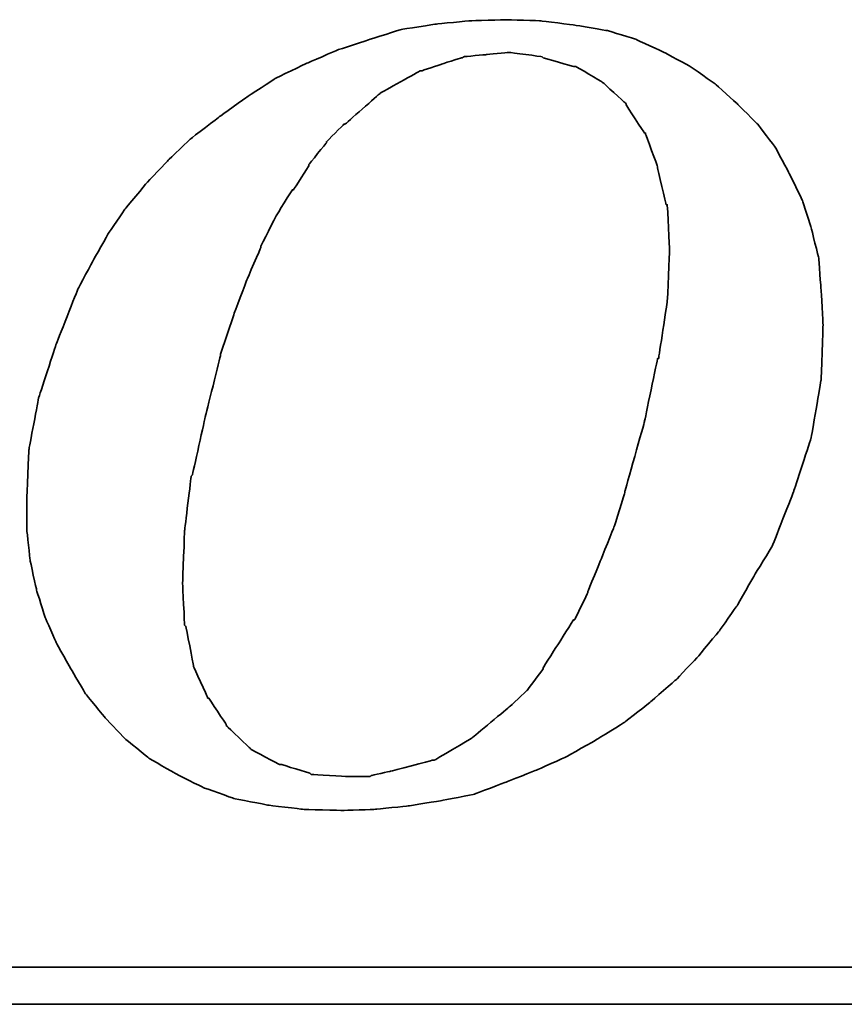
# Model space of a CAD drawing. Header units: millimetres. Extents: x 33 to 346, y 86 to 208.
# Tile 45 of 52: x 283.18 to 287.91, y 115.71 to 121.36. Entities that reach past the tile are written whole.
import ezdxf

# ---------------------------------------------------------------- set-up
doc = ezdxf.new("R2010")
doc.units = ezdxf.units.MM
doc.layers.add('DIM', color=4, linetype='Continuous')
doc.layers.add('layer 1', color=7, linetype='Continuous')

# ---------------------------------------------------------------- blocks, each defined once
blk = doc.blocks.new('TBI MOTION logo(完整正式版)')
at = {"layer": 'layer 1', "color": 22, "lineweight": 35}
for points, knots in [([(35.79625, -6.98375), (35.79625, -6.98375), (36.23125, -7.43875), (36.23125, -7.43875), (36.23125, -7.43875), (36.23125, -7.43875), (36.75625, -7.87125), (36.75625, -7.87125), (36.75625, -7.87125), (36.75625, -7.87125), (37.33125, -8.20375), (37.33125, -8.20375), (37.33125, -8.20375), (37.33125, -8.20375), (37.95625, -8.51875), (37.95625, -8.51875), (37.95625, -8.51875), (37.95625, -8.51875), (38.62625, -8.75875), (38.62625, -8.75875), (38.62625, -8.75875), (38.62625, -8.75875), (39.37125, -8.90375), (39.37125, -8.90375), (39.37125, -8.90375), (39.37125, -8.90375), (40.14125, -8.99875), (40.14125, -8.99875), (40.14125, -8.99875), (40.14125, -8.99875), (41.02625, -9.02375), (41.02625, -9.02375), (41.02625, -9.02375), (41.02625, -9.02375), (41.74625, -8.99875), (41.74625, -8.99875), (41.74625, -8.99875), (41.74625, -8.99875), (42.46625, -8.92375), (42.46625, -8.92375), (42.46625, -8.92375), (42.46625, -8.92375), (43.21125, -8.80625), (43.21125, -8.80625), (43.21125, -8.80625), (43.21125, -8.80625), (43.93125, -8.66375), (43.93125, -8.66375), (43.93125, -8.66375), (43.93125, -8.66375), (44.62625, -8.39875), (44.62625, -8.39875), (44.62625, -8.39875), (44.62625, -8.39875), (45.29625, -8.13375), (45.29625, -8.13375), (45.29625, -8.13375), (45.29625, -8.13375), (45.94625, -7.84375), (45.94625, -7.84375), (45.94625, -7.84375), (45.94625, -7.84375), (46.61625, -7.46375), (46.61625, -7.46375), (46.61625, -7.46375), (46.61625, -7.46375), (47.24125, -7.07875), (47.24125, -7.07875), (47.24125, -7.07875), (47.24125, -7.07875), (47.81625, -6.62375), (47.81625, -6.62375), (47.81625, -6.62375), (47.81625, -6.62375), (48.36875, -6.14375), (48.36875, -6.14375), (48.36875, -6.14375), (48.36875, -6.14375), (48.84625, -5.64125), (48.84625, -5.64125), (48.84625, -5.64125), (48.84625, -5.64125), (49.32625, -5.06375), (49.32625, -5.06375), (49.32625, -5.06375), (49.32625, -5.06375), (49.71125, -4.51374), (49.71125, -4.51374), (49.71125, -4.51374), (49.71125, -4.51374), (50.09625, -3.83874), (50.09625, -3.83874), (50.09625, -3.83874), (50.09625, -3.83874), (50.48125, -3.21374), (50.48125, -3.21374), (50.48125, -3.21374), (50.48125, -3.21374), (50.96125, -1.99125), (50.96125, -1.99125), (50.96125, -1.99125), (50.96125, -1.99125), (51.34375, -0.81875), (51.34375, -0.81875), (51.34375, -0.81875), (51.34375, -0.81875), (51.56125, 0.45624), (51.56125, 0.45624), (51.56125, 0.45624), (51.56125, 0.45624), (51.60625, 1.67624), (51.60625, 1.67624), (51.60625, 1.67624), (51.60625, 1.67624), (51.56125, 2.44625), (51.56125, 2.44625), (51.56125, 2.44625), (51.56125, 2.44625), (51.51125, 3.14125), (51.51125, 3.14125), (51.51125, 3.14125), (51.51125, 3.14125), (51.34375, 3.81125), (51.34375, 3.81125), (51.34375, 3.81125), (51.34375, 3.81125), (51.15125, 4.41125), (51.15125, 4.41125), (51.15125, 4.41125), (51.15125, 4.41125), (50.86125, 5.01125), (50.86125, 5.01125), (50.86125, 5.01125), (50.86125, 5.01125), (50.55125, 5.58875), (50.55125, 5.58875), (50.55125, 5.58875), (50.55125, 5.58875), (50.16625, 6.09125), (50.16625, 6.09125), (50.16625, 6.09125), (50.16625, 6.09125), (49.71125, 6.54875), (49.71125, 6.54875), (49.71125, 6.54875), (49.71125, 6.54875), (49.23125, 6.98125), (49.23125, 6.98125), (49.23125, 6.98125), (49.23125, 6.98125), (48.67875, 7.36625), (48.67875, 7.36625), (48.67875, 7.36625), (48.67875, 7.36625), (48.10375, 7.67625), (48.10375, 7.67625), (48.10375, 7.67625), (48.10375, 7.67625), (47.48125, 7.96375), (47.48125, 7.96375), (47.48125, 7.96375), (47.48125, 7.96375), (46.85625, 8.15625), (46.85625, 8.15625), (46.85625, 8.15625), (46.85625, 8.15625), (46.13625, 8.27624), (46.13625, 8.27624), (46.13625, 8.27624), (46.13625, 8.27624), (45.39125, 8.37125), (45.39125, 8.37125), (45.39125, 8.37125), (45.39125, 8.37125), (44.62625, 8.39624), (44.62625, 8.39624), (44.62625, 8.39624), (44.62625, 8.39624), (43.83625, 8.37125), (43.83625, 8.37125), (43.83625, 8.37125), (43.83625, 8.37125), (43.09125, 8.30125), (43.09125, 8.30125), (43.09125, 8.30125), (43.09125, 8.30125), (42.32125, 8.18125), (42.32125, 8.18125), (42.32125, 8.18125), (42.32125, 8.18125), (41.62875, 7.96375), (41.62875, 7.96375), (41.62875, 7.96375), (41.62875, 7.96375), (40.90625, 7.72625), (40.90625, 7.72625), (40.90625, 7.72625), (40.90625, 7.72625), (40.23624, 7.43625), (40.23624, 7.43625), (40.23624, 7.43625), (40.23624, 7.43625), (39.54124, 7.10125), (39.54124, 7.10125), (39.54124, 7.10125), (39.54124, 7.10125), (38.91625, 6.69125), (38.91625, 6.69125), (38.91625, 6.69125), (38.91625, 6.69125), (38.31625, 6.26125), (38.31625, 6.26125), (38.31625, 6.26125), (38.31625, 6.26125), (37.69125, 5.78125), (37.69125, 5.78125), (37.69125, 5.78125), (37.69125, 5.78125), (37.18625, 5.30125), (37.18625, 5.30125), (37.18625, 5.30125), (37.18625, 5.30125), (36.70625, 4.79624), (36.70625, 4.79624), (36.70625, 4.79624), (36.70625, 4.79624), (36.23125, 4.22125), (36.23125, 4.22125), (36.23125, 4.22125), (36.23125, 4.22125), (35.87124, 3.69375), (35.87124, 3.69375), (35.87124, 3.69375), (35.87124, 3.69375), (35.53125, 3.09125), (35.53125, 3.09125), (35.53125, 3.09125), (35.53125, 3.09125), (35.19875, 2.47125), (35.19875, 2.47125), (35.19875, 2.47125), (35.19875, 2.47125), (34.71625, 1.24625), (34.71625, 1.24625), (34.71625, 1.24625), (34.71625, 1.24625), (34.33125, 0.06874), (34.33125, 0.06874), (34.33125, 0.06874), (34.33125, 0.06874), (34.11625, -1.07875), (34.11625, -1.07875), (34.11625, -1.07875), (34.11625, -1.07875), (34.07125, -2.15875), (34.07125, -2.15875), (34.07125, -2.15875), (34.07125, -2.15875), (34.07125, -2.85375), (34.07125, -2.85375), (34.07125, -2.85375), (34.07125, -2.85375), (34.14125, -3.50375), (34.14125, -3.50375), (34.14125, -3.50375), (34.14125, -3.50375), (34.28625, -4.17375), (34.28625, -4.17375), (34.28625, -4.17375), (34.28625, -4.17375), (34.47625, -4.77624), (34.47625, -4.77624), (34.47625, -4.77624), (34.47625, -4.77624), (34.71625, -5.32625), (34.71625, -5.32625), (34.71625, -5.32625), (34.71625, -5.32625), (35.05375, -5.92875), (35.05375, -5.92875), (35.05375, -5.92875), (35.05375, -5.92875), (35.36375, -6.45375), (35.36375, -6.45375), (35.36375, -6.45375), (35.36375, -6.45375), (35.79625, -6.98375), (35.79625, -6.98375)], [0, 0, 0, 0, 0.01388889, 0.01388889, 0.01388889, 0.0138889, 0.02777778, 0.02777778, 0.02777778, 0.02777779, 0.04166667, 0.04166667, 0.04166667, 0.04166668, 0.05555556, 0.05555556, 0.05555556, 0.05555557, 0.06944444, 0.06944444, 0.06944444, 0.06944445, 0.08333333, 0.08333333, 0.08333333, 0.08333334, 0.09722222, 0.09722222, 0.09722222, 0.09722223, 0.11111111, 0.11111111, 0.11111111, 0.11111112, 0.125, 0.125, 0.125, 0.12500001, 0.13888889, 0.13888889, 0.13888889, 0.1388889, 0.15277778, 0.15277778, 0.15277778, 0.15277779, 0.16666667, 0.16666667, 0.16666667, 0.16666668, 0.18055556, 0.18055556, 0.18055556, 0.18055557, 0.19444444, 0.19444444, 0.19444444, 0.19444445, 0.20833333, 0.20833333, 0.20833333, 0.20833334, 0.22222222, 0.22222222, 0.22222222, 0.22222223, 0.23611111, 0.23611111, 0.23611111, 0.23611112, 0.25, 0.25, 0.25, 0.25000001, 0.26388889, 0.26388889, 0.26388889, 0.2638889, 0.27777778, 0.27777778, 0.27777778, 0.27777779, 0.29166667, 0.29166667, 0.29166667, 0.29166668, 0.30555556, 0.30555556, 0.30555556, 0.30555557, 0.31944444, 0.31944444, 0.31944444, 0.31944445, 0.33333333, 0.33333333, 0.33333333, 0.33333334, 0.34722222, 0.34722222, 0.34722222, 0.34722223, 0.36111111, 0.36111111, 0.36111111, 0.36111112, 0.375, 0.375, 0.375, 0.37500001, 0.38888889, 0.38888889, 0.38888889, 0.3888889, 0.40277778, 0.40277778, 0.40277778, 0.40277779, 0.41666667, 0.41666667, 0.41666667, 0.41666668, 0.43055556, 0.43055556, 0.43055556, 0.43055557, 0.44444444, 0.44444444, 0.44444444, 0.44444445, 0.45833333, 0.45833333, 0.45833333, 0.45833334, 0.47222222, 0.47222222, 0.47222222, 0.47222223, 0.48611111, 0.48611111, 0.48611111, 0.48611112, 0.5, 0.5, 0.5, 0.50000001, 0.51388889, 0.51388889, 0.51388889, 0.5138889, 0.52777778, 0.52777778, 0.52777778, 0.52777779, 0.54166667, 0.54166667, 0.54166667, 0.54166668, 0.55555556, 0.55555556, 0.55555556, 0.55555557, 0.56944444, 0.56944444, 0.56944444, 0.56944445, 0.58333333, 0.58333333, 0.58333333, 0.58333334, 0.59722222, 0.59722222, 0.59722222, 0.59722223, 0.61111111, 0.61111111, 0.61111111, 0.61111112, 0.625, 0.625, 0.625, 0.62500001, 0.63888889, 0.63888889, 0.63888889, 0.6388889, 0.65277778, 0.65277778, 0.65277778, 0.65277779, 0.66666667, 0.66666667, 0.66666667, 0.66666668, 0.68055556, 0.68055556, 0.68055556, 0.68055557, 0.69444444, 0.69444444, 0.69444444, 0.69444445, 0.70833333, 0.70833333, 0.70833333, 0.70833334, 0.72222222, 0.72222222, 0.72222222, 0.72222223, 0.73611111, 0.73611111, 0.73611111, 0.73611112, 0.75, 0.75, 0.75, 0.75000001, 0.76388889, 0.76388889, 0.76388889, 0.7638889, 0.77777778, 0.77777778, 0.77777778, 0.77777779, 0.79166667, 0.79166667, 0.79166667, 0.79166668, 0.80555556, 0.80555556, 0.80555556, 0.80555557, 0.81944444, 0.81944444, 0.81944444, 0.81944445, 0.83333333, 0.83333333, 0.83333333, 0.83333334, 0.84722222, 0.84722222, 0.84722222, 0.84722223, 0.86111111, 0.86111111, 0.86111111, 0.86111112, 0.875, 0.875, 0.875, 0.87500001, 0.88888889, 0.88888889, 0.88888889, 0.8888889, 0.90277778, 0.90277778, 0.90277778, 0.90277779, 0.91666667, 0.91666667, 0.91666667, 0.91666668, 0.93055556, 0.93055556, 0.93055556, 0.93055557, 0.94444444, 0.94444444, 0.94444444, 0.94444445, 0.95833333, 0.95833333, 0.95833333, 0.95833334, 0.97222222, 0.97222222, 0.97222222, 0.97222223, 0.98611111, 0.98611111, 0.98611111, 0.98611112, 1, 1, 1, 1]), ([(38.33875, 1.03124), (38.33875, 1.03124), (38.62625, 1.89625), (38.62625, 1.89625), (38.62625, 1.89625), (38.62625, 1.89625), (38.91625, 2.66375), (38.91625, 2.66375), (38.91625, 2.66375), (38.91625, 2.66375), (39.22625, 3.38125), (39.22625, 3.38125), (39.22625, 3.38125), (39.22625, 3.38125), (39.22625, 3.40624), (39.22625, 3.40624), (39.22625, 3.40624), (39.22625, 3.40624), (39.56124, 4.07624), (39.56124, 4.07624), (39.56124, 4.07624), (39.56124, 4.07624), (39.92125, 4.65125), (39.92125, 4.65125), (39.92125, 4.65125), (39.92125, 4.65125), (39.94625, 4.65125), (39.94625, 4.65125), (39.94625, 4.65125), (39.94625, 4.65125), (40.28125, 5.17875), (40.28125, 5.17875), (40.28125, 5.17875), (40.28125, 5.17875), (40.28125, 5.20375), (40.28125, 5.20375), (40.28125, 5.20375), (40.28125, 5.20375), (40.66875, 5.68625), (40.66875, 5.68625), (40.66875, 5.68625), (40.66875, 5.68625), (40.66875, 5.70625), (40.66875, 5.70625), (40.66875, 5.70625), (40.66875, 5.70625), (41.05124, 6.09125), (41.05124, 6.09125), (41.05124, 6.09125), (41.05124, 6.09125), (41.07625, 6.09125), (41.07625, 6.09125), (41.07625, 6.09125), (41.07625, 6.09125), (41.84125, 6.76625), (41.84125, 6.76625), (41.84125, 6.76625), (41.84125, 6.76625), (41.86625, 6.78625), (41.86625, 6.78625), (41.86625, 6.78625), (41.86625, 6.78625), (42.73125, 7.26624), (42.73125, 7.26624), (42.73125, 7.26624), (42.73125, 7.26624), (42.75625, 7.26624), (42.75625, 7.26624), (42.75625, 7.26624), (42.75625, 7.26624), (43.18625, 7.41125), (43.18625, 7.41125), (43.18625, 7.41125), (43.18625, 7.41125), (43.64125, 7.55625), (43.64125, 7.55625), (43.64125, 7.55625), (43.64125, 7.55625), (43.66625, 7.55625), (43.66625, 7.55625), (43.66625, 7.55625), (43.66625, 7.55625), (43.69125, 7.58124), (43.69125, 7.58124), (43.69125, 7.58124), (43.69125, 7.58124), (44.19125, 7.62625), (44.19125, 7.62625), (44.19125, 7.62625), (44.19125, 7.62625), (44.67125, 7.67625), (44.67125, 7.67625), (44.67125, 7.67625), (44.67125, 7.67625), (44.69625, 7.67625), (44.69625, 7.67625), (44.69625, 7.67625), (44.69625, 7.67625), (45.41875, 7.58124), (45.41875, 7.58124), (45.41875, 7.58124), (45.41875, 7.58124), (45.44125, 7.55625), (45.44125, 7.55625), (45.44125, 7.55625), (45.44125, 7.55625), (46.11125, 7.36625), (46.11125, 7.36625), (46.11125, 7.36625), (46.11125, 7.36625), (46.13625, 7.36625), (46.13625, 7.36625), (46.13625, 7.36625), (46.13625, 7.36625), (46.15875, 7.36625), (46.15875, 7.36625), (46.15875, 7.36625), (46.15875, 7.36625), (46.73625, 7.02624), (46.73625, 7.02624), (46.73625, 7.02624), (46.73625, 7.02624), (46.76125, 7.00624), (46.76125, 7.00624), (46.76125, 7.00624), (46.76125, 7.00624), (47.24125, 6.57124), (47.24125, 6.57124), (47.24125, 6.57124), (47.24125, 6.57124), (47.26625, 6.54875), (47.26625, 6.54875), (47.26625, 6.54875), (47.26625, 6.54875), (47.26625, 6.52375), (47.26625, 6.52375), (47.26625, 6.52375), (47.26625, 6.52375), (47.67375, 5.89875), (47.67375, 5.89875), (47.67375, 5.89875), (47.67375, 5.89875), (47.69625, 5.89875), (47.69625, 5.89875), (47.69625, 5.89875), (47.69625, 5.89875), (47.69625, 5.87625), (47.69625, 5.87625), (47.69625, 5.87625), (47.69625, 5.87625), (47.96125, 5.15625), (47.96125, 5.15625), (47.96125, 5.15625), (47.96125, 5.15625), (47.96125, 5.13125), (47.96125, 5.13125), (47.96125, 5.13125), (47.96125, 5.13125), (48.15125, 4.31875), (48.15125, 4.31875), (48.15125, 4.31875), (48.15125, 4.31875), (48.17625, 4.31875), (48.17625, 4.31875), (48.17625, 4.31875), (48.17625, 4.31875), (48.17625, 4.29125), (48.17625, 4.29125), (48.17625, 4.29125), (48.17625, 4.29125), (48.22625, 3.33125), (48.22625, 3.33125), (48.22625, 3.33125), (48.22625, 3.33125), (48.22625, 3.30875), (48.22625, 3.30875), (48.22625, 3.30875), (48.22625, 3.30875), (48.17625, 2.20624), (48.17625, 2.20624), (48.17625, 2.20624), (48.17625, 2.20624), (48.17625, 2.18124), (48.17625, 2.18124), (48.17625, 2.18124), (48.17625, 2.18124), (47.98375, 0.93624), (47.98375, 0.93624), (47.98375, 0.93624), (47.98375, 0.93624), (47.96125, 0.93624), (47.96125, 0.93624), (47.96125, 0.93624), (47.96125, 0.93624), (47.67375, -0.45874), (47.67375, -0.45874), (47.67375, -0.45874), (47.67375, -0.45874), (47.24125, -1.99125), (47.24125, -1.99125), (47.24125, -1.99125), (47.24125, -1.99125), (47.24125, -2.01874), (47.24125, -2.01874), (47.24125, -2.01874), (47.24125, -2.01874), (47.00125, -2.78375), (47.00125, -2.78375), (47.00125, -2.78375), (47.00125, -2.78375), (46.71125, -3.50375), (46.71125, -3.50375), (46.71125, -3.50375), (46.71125, -3.50375), (46.42625, -4.19875), (46.42625, -4.19875), (46.42625, -4.19875), (46.42625, -4.19875), (46.42625, -4.22375), (46.42625, -4.22375), (46.42625, -4.22375), (46.42625, -4.22375), (46.13625, -4.82374), (46.13625, -4.82374), (46.13625, -4.82374), (46.13625, -4.82374), (46.11125, -4.82374), (46.11125, -4.82374), (46.11125, -4.82374), (46.11125, -4.82374), (45.77625, -5.35125), (45.77625, -5.35125), (45.77625, -5.35125), (45.77625, -5.35125), (45.44125, -5.87875), (45.44125, -5.87875), (45.44125, -5.87875), (45.44125, -5.87875), (45.44125, -5.90375), (45.44125, -5.90375), (45.44125, -5.90375), (45.44125, -5.90375), (45.10625, -6.35875), (45.10625, -6.35875), (45.10625, -6.35875), (45.10625, -6.35875), (45.08125, -6.38375), (45.08125, -6.38375), (45.08125, -6.38375), (45.08125, -6.38375), (44.69625, -6.74375), (44.69625, -6.74375), (44.69625, -6.74375), (44.69625, -6.74375), (43.88375, -7.41625), (43.88375, -7.41625), (43.88375, -7.41625), (43.88375, -7.41625), (43.85625, -7.43875), (43.85625, -7.43875), (43.85625, -7.43875), (43.85625, -7.43875), (43.04125, -7.91875), (43.04125, -7.91875), (43.04125, -7.91875), (43.04125, -7.91875), (43.01625, -7.91875), (43.01625, -7.91875), (43.01625, -7.91875), (43.01625, -7.91875), (42.99625, -7.91875), (42.99625, -7.91875), (42.99625, -7.91875), (42.99625, -7.91875), (42.08125, -8.15875), (42.08125, -8.15875), (42.08125, -8.15875), (42.08125, -8.15875), (41.65125, -8.25625), (41.65125, -8.25625), (41.65125, -8.25625), (41.65125, -8.25625), (41.62875, -8.27875), (41.62875, -8.27875), (41.62875, -8.27875), (41.62875, -8.27875), (41.60125, -8.27875), (41.60125, -8.27875), (41.60125, -8.27875), (41.60125, -8.27875), (41.12125, -8.27875), (41.12125, -8.27875), (41.12125, -8.27875), (41.12125, -8.27875), (40.35624, -8.23125), (40.35624, -8.23125), (40.35624, -8.23125), (40.35624, -8.23125), (40.33125, -8.23125), (40.33125, -8.23125), (40.33125, -8.23125), (40.33125, -8.23125), (40.30625, -8.20375), (40.30625, -8.20375), (40.30625, -8.20375), (40.30625, -8.20375), (39.68375, -8.01375), (39.68375, -8.01375), (39.68375, -8.01375), (39.68375, -8.01375), (39.66124, -8.01375), (39.66124, -8.01375), (39.66124, -8.01375), (39.66124, -8.01375), (39.63625, -8.01375), (39.63625, -8.01375), (39.63625, -8.01375), (39.63625, -8.01375), (39.01125, -7.67875), (39.01125, -7.67875), (39.01125, -7.67875), (39.01125, -7.67875), (38.98875, -7.65375), (38.98875, -7.65375), (38.98875, -7.65375), (38.98875, -7.65375), (38.48625, -7.17375), (38.48625, -7.17375), (38.48625, -7.17375), (38.48625, -7.17375), (38.45875, -7.14875), (38.45875, -7.14875), (38.45875, -7.14875), (38.45875, -7.14875), (38.45875, -7.12875), (38.45875, -7.12875), (38.45875, -7.12875), (38.45875, -7.12875), (38.07625, -6.54875), (38.07625, -6.54875), (38.07625, -6.54875), (38.07625, -6.54875), (38.05125, -6.54875), (38.05125, -6.54875), (38.05125, -6.54875), (38.05125, -6.54875), (38.05125, -6.52875), (38.05125, -6.52875), (38.05125, -6.52875), (38.05125, -6.52875), (37.74125, -5.85375), (37.74125, -5.85375), (37.74125, -5.85375), (37.74125, -5.85375), (37.74125, -5.82875), (37.74125, -5.82875), (37.74125, -5.82875), (37.74125, -5.82875), (37.57375, -4.96875), (37.57375, -4.96875), (37.57375, -4.96875), (37.57375, -4.96875), (37.54625, -4.94375), (37.54625, -4.94375), (37.54625, -4.94375), (37.54625, -4.94375), (37.50125, -4.03375), (37.50125, -4.03375), (37.50125, -4.03375), (37.50125, -4.03375), (37.50125, -4.00875), (37.50125, -4.00875), (37.50125, -4.00875), (37.50125, -4.00875), (37.54625, -2.85375), (37.54625, -2.85375), (37.54625, -2.85375), (37.54625, -2.85375), (37.69125, -1.65875), (37.69125, -1.65875), (37.69125, -1.65875), (37.69125, -1.65875), (37.71624, -1.63375), (37.71624, -1.63375), (37.71624, -1.63375), (37.71624, -1.63375), (38.00375, -0.33875), (38.00375, -0.33875), (38.00375, -0.33875), (38.00375, -0.33875), (38.33875, 1.00624), (38.33875, 1.00624), (38.33875, 1.00624), (38.33875, 1.00624), (38.33875, 1.03124), (38.33875, 1.03124)], [0, 0, 0, 0, 0.01010101, 0.01010101, 0.01010101, 0.01010102, 0.02020202, 0.02020202, 0.02020202, 0.02020203, 0.03030303, 0.03030303, 0.03030303, 0.03030304, 0.04040404, 0.04040404, 0.04040404, 0.04040405, 0.05050505, 0.05050505, 0.05050505, 0.05050506, 0.06060606, 0.06060606, 0.06060606, 0.06060607, 0.07070707, 0.07070707, 0.07070707, 0.07070708, 0.08080808, 0.08080808, 0.08080808, 0.08080809, 0.09090909, 0.09090909, 0.09090909, 0.0909091, 0.1010101, 0.1010101, 0.1010101, 0.10101011, 0.11111111, 0.11111111, 0.11111111, 0.11111112, 0.12121212, 0.12121212, 0.12121212, 0.12121213, 0.13131313, 0.13131313, 0.13131313, 0.13131314, 0.14141414, 0.14141414, 0.14141414, 0.14141415, 0.15151515, 0.15151515, 0.15151515, 0.15151516, 0.16161616, 0.16161616, 0.16161616, 0.16161617, 0.17171717, 0.17171717, 0.17171717, 0.17171718, 0.18181818, 0.18181818, 0.18181818, 0.18181819, 0.19191919, 0.19191919, 0.19191919, 0.1919192, 0.2020202, 0.2020202, 0.2020202, 0.20202021, 0.21212121, 0.21212121, 0.21212121, 0.21212122, 0.22222222, 0.22222222, 0.22222222, 0.22222223, 0.23232323, 0.23232323, 0.23232323, 0.23232324, 0.24242424, 0.24242424, 0.24242424, 0.24242425, 0.25252525, 0.25252525, 0.25252525, 0.25252526, 0.26262626, 0.26262626, 0.26262626, 0.26262627, 0.27272727, 0.27272727, 0.27272727, 0.27272728, 0.28282828, 0.28282828, 0.28282828, 0.28282829, 0.29292929, 0.29292929, 0.29292929, 0.2929293, 0.3030303, 0.3030303, 0.3030303, 0.30303031, 0.31313131, 0.31313131, 0.31313131, 0.31313132, 0.32323232, 0.32323232, 0.32323232, 0.32323233, 0.33333333, 0.33333333, 0.33333333, 0.33333334, 0.34343434, 0.34343434, 0.34343434, 0.34343435, 0.35353535, 0.35353535, 0.35353535, 0.35353536, 0.36363636, 0.36363636, 0.36363636, 0.36363637, 0.37373737, 0.37373737, 0.37373737, 0.37373738, 0.38383838, 0.38383838, 0.38383838, 0.38383839, 0.39393939, 0.39393939, 0.39393939, 0.3939394, 0.4040404, 0.4040404, 0.4040404, 0.40404041, 0.41414141, 0.41414141, 0.41414141, 0.41414142, 0.42424242, 0.42424242, 0.42424242, 0.42424243, 0.43434343, 0.43434343, 0.43434343, 0.43434344, 0.44444444, 0.44444444, 0.44444444, 0.44444445, 0.45454545, 0.45454545, 0.45454545, 0.45454546, 0.46464646, 0.46464646, 0.46464646, 0.46464647, 0.47474747, 0.47474747, 0.47474747, 0.47474748, 0.48484848, 0.48484848, 0.48484848, 0.48484849, 0.49494949, 0.49494949, 0.49494949, 0.4949495, 0.50505051, 0.50505051, 0.50505051, 0.50505052, 0.51515152, 0.51515152, 0.51515152, 0.51515153, 0.52525253, 0.52525253, 0.52525253, 0.52525254, 0.53535354, 0.53535354, 0.53535354, 0.53535355, 0.54545455, 0.54545455, 0.54545455, 0.54545456, 0.55555556, 0.55555556, 0.55555556, 0.55555557, 0.56565657, 0.56565657, 0.56565657, 0.56565658, 0.57575758, 0.57575758, 0.57575758, 0.57575759, 0.58585859, 0.58585859, 0.58585859, 0.5858586, 0.5959596, 0.5959596, 0.5959596, 0.59595961, 0.60606061, 0.60606061, 0.60606061, 0.60606062, 0.61616162, 0.61616162, 0.61616162, 0.61616163, 0.62626263, 0.62626263, 0.62626263, 0.62626264, 0.63636364, 0.63636364, 0.63636364, 0.63636365, 0.64646465, 0.64646465, 0.64646465, 0.64646466, 0.65656566, 0.65656566, 0.65656566, 0.65656567, 0.66666667, 0.66666667, 0.66666667, 0.66666668, 0.67676768, 0.67676768, 0.67676768, 0.67676769, 0.68686869, 0.68686869, 0.68686869, 0.6868687, 0.6969697, 0.6969697, 0.6969697, 0.69696971, 0.70707071, 0.70707071, 0.70707071, 0.70707072, 0.71717172, 0.71717172, 0.71717172, 0.71717173, 0.72727273, 0.72727273, 0.72727273, 0.72727274, 0.73737374, 0.73737374, 0.73737374, 0.73737375, 0.74747475, 0.74747475, 0.74747475, 0.74747476, 0.75757576, 0.75757576, 0.75757576, 0.75757577, 0.76767677, 0.76767677, 0.76767677, 0.76767678, 0.77777778, 0.77777778, 0.77777778, 0.77777779, 0.78787879, 0.78787879, 0.78787879, 0.7878788, 0.7979798, 0.7979798, 0.7979798, 0.79797981, 0.80808081, 0.80808081, 0.80808081, 0.80808082, 0.81818182, 0.81818182, 0.81818182, 0.81818183, 0.82828283, 0.82828283, 0.82828283, 0.82828284, 0.83838384, 0.83838384, 0.83838384, 0.83838385, 0.84848485, 0.84848485, 0.84848485, 0.84848486, 0.85858586, 0.85858586, 0.85858586, 0.85858587, 0.86868687, 0.86868687, 0.86868687, 0.86868688, 0.87878788, 0.87878788, 0.87878788, 0.87878789, 0.88888889, 0.88888889, 0.88888889, 0.8888889, 0.8989899, 0.8989899, 0.8989899, 0.89898991, 0.90909091, 0.90909091, 0.90909091, 0.90909092, 0.91919192, 0.91919192, 0.91919192, 0.91919193, 0.92929293, 0.92929293, 0.92929293, 0.92929294, 0.93939394, 0.93939394, 0.93939394, 0.93939395, 0.94949495, 0.94949495, 0.94949495, 0.94949496, 0.95959596, 0.95959596, 0.95959596, 0.95959597, 0.96969697, 0.96969697, 0.96969697, 0.96969698, 0.97979798, 0.97979798, 0.97979798, 0.97979799, 0.98989899, 0.98989899, 0.98989899, 0.989899, 1, 1, 1, 1]), ([(75.90875, -9.47875), (75.90875, -9.47875), (75.90875, -12.28625), (75.90875, -12.28625), (75.90875, -12.28625), (75.90875, -12.28625), (75.90875, -12.47875), (75.90875, -12.47875), (75.90875, -12.47875), (75.90875, -12.47875), (75.71625, -12.47875), (75.71625, -12.47875), (75.71625, -12.47875), (75.71625, -12.47875), (-88.32875, -12.47875), (-88.32875, -12.47875), (-88.32875, -12.47875), (-88.32875, -12.47875), (-88.32875, -13.29375), (-88.32875, -13.29375), (-88.32875, -13.29375), (-88.32875, -13.29375), (82.89125, -13.29375), (82.89125, -13.29375), (82.89125, -13.29375), (82.89125, -13.29375), (75.90875, -9.47875), (75.90875, -9.47875)], [0, 0, 0, 0, 0.14285714, 0.14285714, 0.14285714, 0.14285715, 0.28571429, 0.28571429, 0.28571429, 0.2857143, 0.42857143, 0.42857143, 0.42857143, 0.42857144, 0.57142857, 0.57142857, 0.57142857, 0.57142858, 0.71428571, 0.71428571, 0.71428571, 0.71428572, 0.85714286, 0.85714286, 0.85714286, 0.85714287, 1, 1, 1, 1])]:
    blk.add_open_spline(points, degree=3, knots=knots, dxfattribs=at)

msp = doc.modelspace()

# ---------------------------------------------------------------- block references
at = {"layer": 'DIM', "color": 7, "xscale": 0.2606204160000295, "yscale": 0.2606204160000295, "zscale": 0.2606204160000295}
msp.add_blockref('TBI MOTION logo(完整正式版)', (274.3427, 119.174), dxfattribs=at)

doc.saveas('drawing.dxf')
